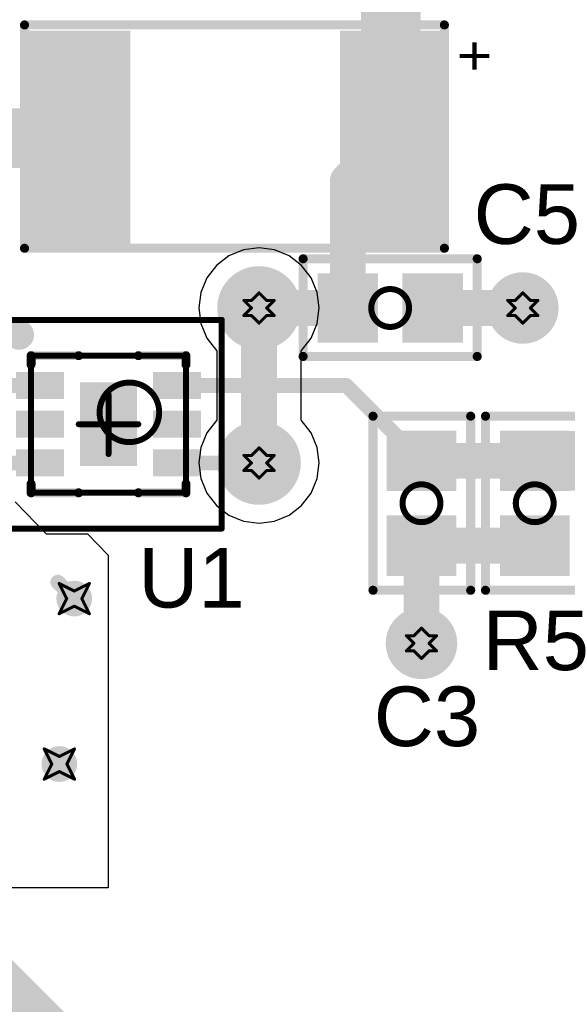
# Model space of a CAD drawing. Header units: millimetres. Extents: x 3.32 to 8.49, y 3.09 to 5.98.
# Tile 19 of 22: x 5.12 to 5.48, y 4.39 to 5.04. Entities that reach past the tile are written whole.
import ezdxf

# ---------------------------------------------------------------- set-up
doc = ezdxf.new("R2010")
doc.units = ezdxf.units.MM
doc.header["$MEASUREMENT"] = 0
for name, color, linetype in [('BottomLayer', 5, 'Continuous'), ('BottomSolder', 6, 'Continuous'), ('DrillDrawing', 1, 'Continuous'), ('Mechanical13', 56, 'Continuous'), ('Mechanical15', 56, 'Continuous'), ('Mechanical3', 76, 'Continuous'), ('TopLayer', 1, 'Continuous'), ('TopOverlay', 2, 'Continuous'), ('TopPaste', 8, 'Continuous'), ('TopSolder', 216, 'Continuous'), ('ViaHoleLayer', 16, 'Continuous')]:
    doc.layers.add(name, color=color, linetype=linetype)
doc.styles.add('Arial', font='arial.ttf', dxfattribs={"height": 0.2})

# ---------------------------------------------------------------- blocks, each defined once
blk = doc.blocks.new('SDB06A_1')
at = {"layer": 'TopLayer'}
for points in [[(-0.03051185, 0.0570866), (-0.02066935, 0.0570866), (-0.02066935, 0.0334646), (-0.03051185, 0.0334646)], [(-0.00492125, 0.0570866), (0.00492125, 0.0570866), (0.00492125, 0.0334646), (-0.00492125, 0.0334646)], [(0.02066935, 0.0570866), (0.03051185, 0.0570866), (0.03051185, 0.0334646), (0.02066935, 0.0334646)], [(-0.02362205, 0.0147638), (0.02362205, 0.0147638), (0.02362205, -0.0147638), (-0.02362205, -0.0147638)], [(-0.03051185, -0.0334646), (-0.02066935, -0.0334646), (-0.02066935, -0.0570866), (-0.03051185, -0.0570866)], [(-0.00492125, -0.0334646), (0.00492125, -0.0334646), (0.00492125, -0.0570866), (-0.00492125, -0.0570866)], [(0.02066935, -0.0334646), (0.03051185, -0.0334646), (0.03051185, -0.0570866), (0.02066935, -0.0570866)]]:
    blk.add_hatch(color=1, dxfattribs=at).paths.add_polyline_path(points)
at = {"layer": 'TopPaste'}
for points in [[(-0.03051185, 0.0570866), (-0.02066935, 0.0570866), (-0.02066935, 0.0334646), (-0.03051185, 0.0334646)], [(-0.00492125, 0.0570866), (0.00492125, 0.0570866), (0.00492125, 0.0334646), (-0.00492125, 0.0334646)], [(0.02066935, 0.0570866), (0.03051185, 0.0570866), (0.03051185, 0.0334646), (0.02066935, 0.0334646)], [(-0.02362205, 0.0147638), (0.02362205, 0.0147638), (0.02362205, -0.0147638), (-0.02362205, -0.0147638)], [(-0.03051185, -0.0334646), (-0.02066935, -0.0334646), (-0.02066935, -0.0570866), (-0.03051185, -0.0570866)], [(-0.00492125, -0.0334646), (0.00492125, -0.0334646), (0.00492125, -0.0570866), (-0.00492125, -0.0570866)], [(0.02066935, -0.0334646), (0.03051185, -0.0334646), (0.03051185, -0.0570866), (0.02066935, -0.0570866)]]:
    blk.add_hatch(color=8, dxfattribs=at).paths.add_polyline_path(points)
at = {"layer": 'TopSolder'}
for points in [[(-0.03451185, 0.0610866), (-0.01666935, 0.0610866), (-0.01666935, 0.0294646), (-0.03451185, 0.0294646)], [(-0.00892125, 0.0610866), (0.00892125, 0.0610866), (0.00892125, 0.0294646), (-0.00892125, 0.0294646)], [(0.01666935, 0.0610866), (0.03451185, 0.0610866), (0.03451185, 0.0294646), (0.01666935, 0.0294646)], [(-0.02762205, 0.0187638), (0.02762205, 0.0187638), (0.02762205, -0.0187638), (-0.02762205, -0.0187638)], [(-0.03451185, -0.0294646), (-0.01666935, -0.0294646), (-0.01666935, -0.0610866), (-0.03451185, -0.0610866)], [(-0.00892125, -0.0294646), (0.00892125, -0.0294646), (0.00892125, -0.0610866), (-0.00892125, -0.0610866)], [(0.01666935, -0.0294646), (0.03451185, -0.0294646), (0.03451185, -0.0610866), (0.01666935, -0.0610866)]]:
    blk.add_hatch(color=216, dxfattribs=at).paths.add_polyline_path(points)
at = {"layer": 'Mechanical13', "const_width": 0.003937}
for points in [[(-0.0452756, -0.0511811), (-0.0452756, 0.0511811)], [(0.0452756, 0.0511811), (-0.0452756, 0.0511811)], [(0.0452756, -0.0511811), (0.0452756, 0.0511811)], [(0.0452756, -0.0511811), (-0.0452756, -0.0511811)]]:
    blk.add_lwpolyline(points, dxfattribs=at)
at = {"layer": 'Mechanical13'}
for points, const_width in [([(-0.0462598, 0.0511811, 1), (-0.0442914, 0.0511811, 1)], 0.0019685), ([(-0.0462598, 0.0511811, 1), (-0.0442914, 0.0511811, 1)], 0.0019685), ([(0.0442914, 0.0511811, 1), (0.0462598, 0.0511811, 1)], 0.0019685), ([(0.0442914, 0.0511811, 1), (0.0462598, 0.0511811, 1)], 0.0019685), ([(0.011811, 0.0137795, 1), (-0.027559, 0.0137795, 1)], 0.003937), ([(-0.0285432, 0.0137795, 1), (-0.0265748, 0.0137795, 1)], 0.0019685), ([(0.0108268, 0.0137795, 1), (0.0127952, 0.0137795, 1)], 0.0019685), ([(-0.0462598, -0.0511811, 1), (-0.0442914, -0.0511811, 1)], 0.0019685), ([(-0.0462598, -0.0511811, 1), (-0.0442914, -0.0511811, 1)], 0.0019685), ([(0.0442914, -0.0511811, 1), (0.0462598, -0.0511811, 1)], 0.0019685), ([(0.0442914, -0.0511811, 1), (0.0462598, -0.0511811, 1)], 0.0019685)]:
    blk.add_lwpolyline(points, format="xyb", close=True, dxfattribs=dict(at, const_width=const_width))
at = {"layer": 'Mechanical15', "const_width": 0.003937}
for points in [[(-0.0688976, -0.0748031), (-0.0688976, 0.0748032)], [(0.0688976, 0.0748032), (-0.0688976, 0.0748032)], [(0.0688976, -0.0748031), (0.0688976, 0.0748032)], [(0, -0.019685), (0, 0.019685)], [(0.019685, 0), (-0.019685, 0)], [(0.0688976, -0.0748031), (-0.0688976, -0.0748031)]]:
    blk.add_lwpolyline(points, dxfattribs=at)
at = {"layer": 'Mechanical15', "const_width": 0.0019685}
for points in [[(-0.0698818, 0.0748032, 1), (-0.0679134, 0.0748032, 1)], [(-0.0698818, 0.0748032, 1), (-0.0679134, 0.0748032, 1)], [(0.0679134, 0.0748032, 1), (0.0698818, 0.0748032, 1)], [(0.0679134, 0.0748032, 1), (0.0698818, 0.0748032, 1)], [(-0.0009842, 0.019685, 1), (0.0009842, 0.019685, 1)], [(-0.0206692, 0, 1), (-0.0187008, 0, 1)], [(0.0187008, 0, 1), (0.0206692, 0, 1)], [(-0.0009842, -0.019685, 1), (0.0009842, -0.019685, 1)], [(-0.0698818, -0.0748031, 1), (-0.0679134, -0.0748031, 1)], [(-0.0698818, -0.0748031, 1), (-0.0679134, -0.0748031, 1)], [(0.0679134, -0.0748031, 1), (0.0698818, -0.0748031, 1)], [(0.0679134, -0.0748031, 1), (0.0698818, -0.0748031, 1)]]:
    blk.add_lwpolyline(points, format="xyb", close=True, dxfattribs=at)
at = {"layer": 'TopOverlay', "const_width": 0.0059055}
for points in [[(-0.0452756, 0.019685), (-0.0452756, 0.0511811)], [(-0.0393701, 0.0511811), (-0.0452756, 0.0511811)], [(0.0452756, 0.0511811), (0.0393701, 0.0511811)], [(0.0452756, 0.019685), (0.0452756, 0.0511811)], [(-0.0452756, -0.0511811), (-0.0452756, -0.019685)], [(0.0452756, -0.0511811), (0.0452756, -0.019685)], [(-0.0393701, -0.0511811), (-0.0452756, -0.0511811)], [(0.0452756, -0.0511811), (0.0393701, -0.0511811)]]:
    blk.add_lwpolyline(points, dxfattribs=at)
at = {"layer": 'TopOverlay'}
for points, const_width in [([(-0.046752, 0.0511811, 1), (-0.0437992, 0.0511811, 1)], 0.0029527), ([(-0.046752, 0.0511811, 1), (-0.0437992, 0.0511811, 1)], 0.0029527), ([(-0.0408465, 0.0511811, 1), (-0.0378937, 0.0511811, 1)], 0.0029527), ([(0.0378937, 0.0511811, 1), (0.0408465, 0.0511811, 1)], 0.0029527), ([(0.0437992, 0.0511811, 1), (0.046752, 0.0511811, 1)], 0.0029527), ([(0.0437992, 0.0511811, 1), (0.046752, 0.0511811, 1)], 0.0029527), ([(-0.046752, 0.019685, 1), (-0.0437992, 0.019685, 1)], 0.0029527), ([(0.0437992, 0.019685, 1), (0.046752, 0.019685, 1)], 0.0029527), ([(-0.046752, -0.019685, 1), (-0.0437992, -0.019685, 1)], 0.0029527), ([(0.0437992, -0.019685, 1), (0.046752, -0.019685, 1)], 0.0029527), ([(-0.0541339, -0.0590551, 1), (-0.0639765, -0.0590551, 1)], 0.0098425), ([(-0.046752, -0.0511811, 1), (-0.0437992, -0.0511811, 1)], 0.0029527), ([(-0.046752, -0.0511811, 1), (-0.0437992, -0.0511811, 1)], 0.0029527), ([(-0.0408465, -0.0511811, 1), (-0.0378937, -0.0511811, 1)], 0.0029527), ([(0.0378937, -0.0511811, 1), (0.0408465, -0.0511811, 1)], 0.0029527), ([(0.0437992, -0.0511811, 1), (0.046752, -0.0511811, 1)], 0.0029527), ([(0.0437992, -0.0511811, 1), (0.046752, -0.0511811, 1)], 0.0029527), ([(-0.0664371, -0.0590551, 1), (-0.0615159, -0.0590551, 1)], 0.0049212), ([(-0.0565945, -0.0590551, 1), (-0.0516733, -0.0590551, 1)], 0.0049212)]:
    blk.add_lwpolyline(points, format="xyb", close=True, dxfattribs=dict(at, const_width=const_width))
blk = doc.blocks.new('SM_RC_0603_3')
at = {"layer": 'TopLayer'}
for points in [[(-0.044, -0.019), (-0.044, 0.019), (-0.012, 0.019), (-0.012, -0.019)], [(0.012, -0.019), (0.012, 0.019), (0.044, 0.019), (0.044, -0.019)]]:
    blk.add_hatch(color=1, dxfattribs=at).paths.add_polyline_path(points)
at = {"layer": 'TopPaste'}
for points in [[(-0.044, -0.019), (-0.044, 0.019), (-0.012, 0.019), (-0.012, -0.019)], [(0.012, -0.019), (0.012, 0.019), (0.044, 0.019), (0.044, -0.019)]]:
    blk.add_hatch(color=8, dxfattribs=at).paths.add_polyline_path(points)
at = {"layer": 'TopSolder'}
for points in [[(-0.048, -0.023), (-0.048, 0.023), (-0.008, 0.023), (-0.008, -0.023)], [(0.008, -0.023), (0.008, 0.023), (0.048, 0.023), (0.048, -0.023)]]:
    blk.add_hatch(color=216, dxfattribs=at).paths.add_polyline_path(points)
at = {"layer": 'Mechanical3', "const_width": 0.004}
for points in [[(-0.0125, 0, -0.4142135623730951), (0, 0.0125)], [(0, 0.0125, -0.4142135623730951), (0.0125, 0)], [(0, -0.0125, -0.4142135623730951), (-0.0125, 0)], [(0.0125, 0, -0.4142135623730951), (0, -0.0125)]]:
    blk.add_lwpolyline(points, format="xyb", dxfattribs=at)
at = {"layer": 'Mechanical3', "const_width": 0.002}
for points in [[(-0.001, 0.0125, 1), (0.001, 0.0125, 1)], [(-0.001, 0.0125, 1), (0.001, 0.0125, 1)], [(-0.0135, 0, 1), (-0.0115, 0, 1)], [(-0.0135, 0, 1), (-0.0115, 0, 1)], [(0.0115, 0, 1), (0.0135, 0, 1)], [(0.0115, 0, 1), (0.0135, 0, 1)], [(-0.001, -0.0125, 1), (0.001, -0.0125, 1)], [(-0.001, -0.0125, 1), (0.001, -0.0125, 1)]]:
    blk.add_lwpolyline(points, format="xyb", close=True, dxfattribs=at)
at = {"layer": 'TopOverlay', "const_width": 0.006}
for points in [[(-0.0575, -0.0325), (-0.0575, 0.032)], [(0.0575, 0.032), (-0.0575, 0.032)], [(0.0575, -0.0325), (0.0575, 0.032)], [(0.0575, -0.0325), (-0.0575, -0.0325)]]:
    blk.add_lwpolyline(points, dxfattribs=at)
at = {"layer": 'TopOverlay', "const_width": 0.003}
for points in [[(-0.059, 0.032, 1), (-0.056, 0.032, 1)], [(-0.059, 0.032, 1), (-0.056, 0.032, 1)], [(0.056, 0.032, 1), (0.059, 0.032, 1)], [(0.056, 0.032, 1), (0.059, 0.032, 1)], [(-0.059, -0.0325, 1), (-0.056, -0.0325, 1)], [(-0.059, -0.0325, 1), (-0.056, -0.0325, 1)], [(0.056, -0.0325, 1), (0.059, -0.0325, 1)], [(0.056, -0.0325, 1), (0.059, -0.0325, 1)]]:
    blk.add_lwpolyline(points, format="xyb", close=True, dxfattribs=at)
blk = doc.blocks.new('SM_RC_0603_13')
at = {"layer": 'TopLayer'}
for points in [[(-0.044, -0.019), (-0.044, 0.019), (-0.012, 0.019), (-0.012, -0.019)], [(0.012, -0.019), (0.012, 0.019), (0.044, 0.019), (0.044, -0.019)]]:
    blk.add_hatch(color=1, dxfattribs=at).paths.add_polyline_path(points)
at = {"layer": 'TopPaste'}
for points in [[(-0.044, -0.019), (-0.044, 0.019), (-0.012, 0.019), (-0.012, -0.019)], [(0.012, -0.019), (0.012, 0.019), (0.044, 0.019), (0.044, -0.019)]]:
    blk.add_hatch(color=8, dxfattribs=at).paths.add_polyline_path(points)
at = {"layer": 'TopSolder'}
for points in [[(-0.048, -0.023), (-0.048, 0.023), (-0.008, 0.023), (-0.008, -0.023)], [(0.008, -0.023), (0.008, 0.023), (0.048, 0.023), (0.048, -0.023)]]:
    blk.add_hatch(color=216, dxfattribs=at).paths.add_polyline_path(points)
at = {"layer": 'Mechanical3', "const_width": 0.004}
for points in [[(-0.0125, 0, -0.4142135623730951), (0, 0.0125)], [(0, 0.0125, -0.4142135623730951), (0.0125, 0)], [(0, -0.0125, -0.4142135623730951), (-0.0125, 0)], [(0.0125, 0, -0.4142135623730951), (0, -0.0125)]]:
    blk.add_lwpolyline(points, format="xyb", dxfattribs=at)
at = {"layer": 'Mechanical3', "const_width": 0.002}
for points in [[(-0.001, 0.0125, 1), (0.001, 0.0125, 1)], [(-0.001, 0.0125, 1), (0.001, 0.0125, 1)], [(-0.0135, 0, 1), (-0.0115, 0, 1)], [(-0.0135, 0, 1), (-0.0115, 0, 1)], [(0.0115, 0, 1), (0.0135, 0, 1)], [(0.0115, 0, 1), (0.0135, 0, 1)], [(-0.001, -0.0125, 1), (0.001, -0.0125, 1)], [(-0.001, -0.0125, 1), (0.001, -0.0125, 1)]]:
    blk.add_lwpolyline(points, format="xyb", close=True, dxfattribs=at)
at = {"layer": 'TopOverlay', "const_width": 0.006}
for points in [[(0.0574999, 0.0319998), (-0.0575, 0.0319999)], [(-0.0574999, -0.0324999), (-0.0575, 0.0319999)], [(0.0574999, 0.0319998), (0.0574999, -0.0324999)], [(0.0574999, -0.0324999), (-0.0574999, -0.0324999)]]:
    blk.add_lwpolyline(points, dxfattribs=at)
at = {"layer": 'TopOverlay', "const_width": 0.003}
for points in [[(-0.059, 0.0319999, 1), (-0.056, 0.0319999, 1)], [(-0.059, 0.0319999, 1), (-0.056, 0.0319999, 1)], [(0.0559999, 0.0319998, 1), (0.0589999, 0.0319998, 1)], [(0.0559999, 0.0319998, 1), (0.0589999, 0.0319998, 1)], [(-0.0589999, -0.0324999, 1), (-0.0559999, -0.0324999, 1)], [(-0.0589999, -0.0324999, 1), (-0.0559999, -0.0324999, 1)], [(0.0559999, -0.0324999, 1), (0.0589999, -0.0324999, 1)], [(0.0559999, -0.0324999, 1), (0.0589999, -0.0324999, 1)]]:
    blk.add_lwpolyline(points, format="xyb", close=True, dxfattribs=at)
blk = doc.blocks.new('CASE_C_14')
at = {"layer": 'TopLayer'}
for points in [[(-0.13227495, -0.06691665), (-0.13227495, 0.06691665), (-0.07324165, 0.06691665), (-0.07324165, -0.06691665)], [(0.07324185, -0.06691665), (0.07324185, 0.06691665), (0.13227515, 0.06691665), (0.13227515, -0.06691665)]]:
    blk.add_hatch(color=1, dxfattribs=at).paths.add_polyline_path(points)
at = {"layer": 'TopPaste'}
for points in [[(-0.13227495, -0.06691665), (-0.13227495, 0.06691665), (-0.07324165, 0.06691665), (-0.07324165, -0.06691665)], [(0.07324185, -0.06691665), (0.07324185, 0.06691665), (0.13227515, 0.06691665), (0.13227515, -0.06691665)]]:
    blk.add_hatch(color=8, dxfattribs=at).paths.add_polyline_path(points)
at = {"layer": 'TopSolder'}
for points in [[(-0.13627495, -0.07091665), (-0.13627495, 0.07091665), (-0.06924165, 0.07091665), (-0.06924165, -0.07091665)], [(0.06924185, -0.07091665), (0.06924185, 0.07091665), (0.13627515, 0.07091665), (0.13627515, -0.07091665)]]:
    blk.add_hatch(color=216, dxfattribs=at).paths.add_polyline_path(points)
at = {"layer": 'TopOverlay', "const_width": 0.006}
for points in [[(-0.1381583, 0.0727667), (-0.1381583, -0.0747333)], [(0.1391417, 0.0727667), (-0.1381583, 0.0727667)], [(0.1391417, 0.0727667), (0.1391417, -0.0747333)], [(0.1391417, -0.0747333), (-0.1381583, -0.0747333)]]:
    blk.add_lwpolyline(points, dxfattribs=at)
at = {"layer": 'TopOverlay', "const_width": 0.003}
for points in [[(-0.1396583, 0.0727667, 1), (-0.1366583, 0.0727667, 1)], [(-0.1396583, 0.0727667, 1), (-0.1366583, 0.0727667, 1)], [(0.1376417, 0.0727667, 1), (0.1406417, 0.0727667, 1)], [(0.1376417, 0.0727667, 1), (0.1406417, 0.0727667, 1)], [(-0.1396583, -0.0747333, 1), (-0.1366583, -0.0747333, 1)], [(-0.1396583, -0.0747333, 1), (-0.1366583, -0.0747333, 1)], [(0.1376417, -0.0747333, 1), (0.1406417, -0.0747333, 1)], [(0.1376417, -0.0747333, 1), (0.1406417, -0.0747333, 1)]]:
    blk.add_lwpolyline(points, format="xyb", close=True, dxfattribs=at)
at = {"layer": 'TopOverlay'}
blk.add_text('+', height=0.0275591, rotation=90, dxfattribs=at).set_placement((-0.144685, -0.0649607))
blk = doc.blocks.new('SM_RC_0603_15')
at = {"layer": 'TopLayer'}
for points in [[(-0.044, -0.019), (-0.044, 0.019), (-0.012, 0.019), (-0.012, -0.019)], [(0.012, -0.019), (0.012, 0.019), (0.044, 0.019), (0.044, -0.019)]]:
    blk.add_hatch(color=1, dxfattribs=at).paths.add_polyline_path(points)
at = {"layer": 'TopPaste'}
for points in [[(-0.044, -0.019), (-0.044, 0.019), (-0.012, 0.019), (-0.012, -0.019)], [(0.012, -0.019), (0.012, 0.019), (0.044, 0.019), (0.044, -0.019)]]:
    blk.add_hatch(color=8, dxfattribs=at).paths.add_polyline_path(points)
at = {"layer": 'TopSolder'}
for points in [[(-0.048, -0.023), (-0.048, 0.023), (-0.008, 0.023), (-0.008, -0.023)], [(0.008, -0.023), (0.008, 0.023), (0.048, 0.023), (0.048, -0.023)]]:
    blk.add_hatch(color=216, dxfattribs=at).paths.add_polyline_path(points)
at = {"layer": 'Mechanical3', "const_width": 0.004}
for points in [[(-0.0125, 0, -0.4142135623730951), (0, 0.0125)], [(0, 0.0125, -0.4142135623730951), (0.0125, 0)], [(0, -0.0125, -0.4142135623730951), (-0.0125, 0)], [(0.0125, 0, -0.4142135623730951), (0, -0.0125)]]:
    blk.add_lwpolyline(points, format="xyb", dxfattribs=at)
at = {"layer": 'Mechanical3', "const_width": 0.002}
for points in [[(-0.001, 0.0125, 1), (0.001, 0.0125, 1)], [(-0.001, 0.0125, 1), (0.001, 0.0125, 1)], [(-0.0135, 0, 1), (-0.0115, 0, 1)], [(-0.0135, 0, 1), (-0.0115, 0, 1)], [(0.0115, 0, 1), (0.0135, 0, 1)], [(0.0115, 0, 1), (0.0135, 0, 1)], [(-0.001, -0.0125, 1), (0.001, -0.0125, 1)], [(-0.001, -0.0125, 1), (0.001, -0.0125, 1)]]:
    blk.add_lwpolyline(points, format="xyb", close=True, dxfattribs=at)
at = {"layer": 'TopOverlay', "const_width": 0.006}
for points in [[(-0.0575, 0.032), (0.0575, 0.032)], [(-0.0575, 0.032), (-0.0575, -0.0325)], [(0.0575, 0.032), (0.0575, -0.0325)], [(-0.0575, -0.0325), (0.0575, -0.0325)]]:
    blk.add_lwpolyline(points, dxfattribs=at)
at = {"layer": 'TopOverlay', "const_width": 0.003}
for points in [[(-0.059, 0.032, 1), (-0.056, 0.032, 1)], [(-0.059, 0.032, 1), (-0.056, 0.032, 1)], [(0.056, 0.032, 1), (0.059, 0.032, 1)], [(0.056, 0.032, 1), (0.059, 0.032, 1)], [(-0.059, -0.0325, 1), (-0.056, -0.0325, 1)], [(-0.059, -0.0325, 1), (-0.056, -0.0325, 1)], [(0.056, -0.0325, 1), (0.059, -0.0325, 1)], [(0.056, -0.0325, 1), (0.059, -0.0325, 1)]]:
    blk.add_lwpolyline(points, format="xyb", close=True, dxfattribs=at)

msp = doc.modelspace()

# ---------------------------------------------------------------- hatches: boundary and pattern name
at = {"layer": 'BottomLayer'}
h = msp.add_hatch(color=5, dxfattribs=at)
edge = h.paths.add_edge_path()
edge.add_arc((5.2746063, 4.8543307), 0.023622, 0, 360)
h = msp.add_hatch(color=5, dxfattribs=at)
edge = h.paths.add_edge_path()
edge.add_arc((5.4488189, 4.8543307), 0.023622, 0, 360)
h = msp.add_hatch(color=5, dxfattribs=at)
edge = h.paths.add_edge_path()
edge.add_arc((5.2746063, 4.7519685), 0.023622, 0, 360)
h = msp.add_hatch(color=5, dxfattribs=at)
edge = h.paths.add_edge_path()
edge.add_arc((5.1525591, 4.6624016), 0.011811, 0, 360)
h = msp.add_hatch(color=5, dxfattribs=at)
edge = h.paths.add_edge_path()
edge.add_arc((5.3818898, 4.632874), 0.023622, 0, 360)
h = msp.add_hatch(color=5, dxfattribs=at)
edge = h.paths.add_edge_path()
edge.add_arc((5.1427165, 4.5531496), 0.011811, 0, 360)
at = {"layer": 'BottomSolder'}
h = msp.add_hatch(color=6, dxfattribs=at)
edge = h.paths.add_edge_path()
edge.add_arc((5.2746063, 4.8543307), 0.027622, 0, 360)
h = msp.add_hatch(color=6, dxfattribs=at)
edge = h.paths.add_edge_path()
edge.add_arc((5.2746063, 4.7519685), 0.027622, 0, 360)
at = {"layer": 'TopLayer'}
h = msp.add_hatch(color=1, dxfattribs=at)
edge = h.paths.add_edge_path()
edge.add_arc((5.2746063, 4.8543307), 0.023622, 0, 360)
h = msp.add_hatch(color=1, dxfattribs=at)
edge = h.paths.add_edge_path()
edge.add_arc((5.4488189, 4.8543307), 0.023622, 0, 360)
h = msp.add_hatch(color=1, dxfattribs=at)
edge = h.paths.add_edge_path()
edge.add_arc((5.2746063, 4.7519685), 0.023622, 0, 360)
h = msp.add_hatch(color=1, dxfattribs=at)
edge = h.paths.add_edge_path()
edge.add_arc((5.1525591, 4.6624016), 0.011811, 0, 360)
h = msp.add_hatch(color=1, dxfattribs=at)
edge = h.paths.add_edge_path()
edge.add_arc((5.3818898, 4.632874), 0.023622, 0, 360)
h = msp.add_hatch(color=1, dxfattribs=at)
edge = h.paths.add_edge_path()
edge.add_arc((5.1427165, 4.5531496), 0.011811, 0, 360)
at = {"layer": 'TopSolder'}
h = msp.add_hatch(color=216, dxfattribs=at)
edge = h.paths.add_edge_path()
edge.add_arc((5.2746063, 4.8543307), 0.027622, 0, 360)
h = msp.add_hatch(color=216, dxfattribs=at)
edge = h.paths.add_edge_path()
edge.add_arc((5.2746063, 4.7519685), 0.027622, 0, 360)
at = {"layer": 'ViaHoleLayer'}
h = msp.add_hatch(color=16, dxfattribs=at)
edge = h.paths.add_edge_path()
edge.add_arc((5.2746063, 4.8543307), 0.0120078, 0, 360)
h = msp.add_hatch(color=16, dxfattribs=at)
edge = h.paths.add_edge_path()
edge.add_arc((5.4488189, 4.8543307), 0.0120078, 0, 360)
h = msp.add_hatch(color=16, dxfattribs=at)
edge = h.paths.add_edge_path()
edge.add_arc((5.2746063, 4.7519685), 0.0120078, 0, 360)
h = msp.add_hatch(color=16, dxfattribs=at)
edge = h.paths.add_edge_path()
edge.add_arc((5.1525591, 4.6624016), 0.0059055, 0, 360)
h = msp.add_hatch(color=16, dxfattribs=at)
edge = h.paths.add_edge_path()
edge.add_arc((5.3818898, 4.632874), 0.0120078, 0, 360)
h = msp.add_hatch(color=16, dxfattribs=at)
edge = h.paths.add_edge_path()
edge.add_arc((5.1427165, 4.5531496), 0.0059055, 0, 360)

# ---------------------------------------------------------------- linework, layer by layer
at = {"layer": 'BottomLayer'}
for p, q in [((5.2643287, 4.8926873), (5.2547514, 4.8887203)), ((5.2746063, 4.8940404), (5.2643287, 4.8926873)), ((5.2848839, 4.8926873), (5.2746063, 4.8940404)), ((5.2944612, 4.8887203), (5.2848839, 4.8926873)), ((5.2547514, 4.8887203), (5.2465273, 4.8824097)), ((5.3026853, 4.8824097), (5.2944612, 4.8887203)), ((5.2465273, 4.8824097), (5.2402167, 4.8741856)), ((5.3089959, 4.8741856), (5.3026853, 4.8824097)), ((5.2402167, 4.8741856), (5.2362497, 4.8646083)), ((5.3129629, 4.8646083), (5.3089959, 4.8741856)), ((5.2362497, 4.8646083), (5.2348966, 4.8543307)), ((5.314316, 4.8543307), (5.3129629, 4.8646083)), ((5.2348966, 4.8543307), (5.2362497, 4.8440531)), ((5.3129629, 4.8440531), (5.314316, 4.8543307)), ((5.2362497, 4.8440531), (5.2402167, 4.8344758)), ((5.3089959, 4.8344758), (5.3129629, 4.8440531)), ((5.2402167, 4.8344758), (5.2465273, 4.8262517)), ((5.3026853, 4.8262517), (5.3089959, 4.8344758)), ((5.2465273, 4.8262517), (5.2468095, 4.8260352)), ((5.2468095, 4.8260352), (5.2468095, 4.780264)), ((5.3024031, 4.8260352), (5.3026853, 4.8262517)), ((5.3024031, 4.780264), (5.3024031, 4.8260352)), ((5.2465273, 4.7800475), (5.2402167, 4.7718234)), ((5.2468095, 4.780264), (5.2465273, 4.7800475)), ((5.3026853, 4.7800475), (5.3024031, 4.780264)), ((5.3089959, 4.7718234), (5.3026853, 4.7800475)), ((5.2402167, 4.7718234), (5.2362497, 4.7622461)), ((5.3129629, 4.7622461), (5.3089959, 4.7718234)), ((5.2362497, 4.7622461), (5.2348966, 4.7519685)), ((5.314316, 4.7519685), (5.3129629, 4.7622461)), ((5.2348966, 4.7519685), (5.2362497, 4.7416909)), ((5.3129629, 4.7416909), (5.314316, 4.7519685)), ((5.2362497, 4.7416909), (5.2402167, 4.7321136)), ((5.3089959, 4.7321136), (5.3129629, 4.7416909)), ((5.2402167, 4.7321136), (5.2465273, 4.7238895)), ((5.3026853, 4.7238895), (5.3089959, 4.7321136)), ((5.2465273, 4.7238895), (5.2547514, 4.7175789)), ((5.2944612, 4.7175789), (5.3026853, 4.7238895)), ((5.2547514, 4.7175789), (5.2643287, 4.7136119)), ((5.2848839, 4.7136119), (5.2944612, 4.7175789)), ((5.2643287, 4.7136119), (5.2746063, 4.7122588)), ((5.2746063, 4.7122588), (5.2848839, 4.7136119))]:
    msp.add_line(p, q, dxfattribs=at)
at = {"layer": 'BottomLayer', "const_width": 0.023622}
msp.add_lwpolyline([(5.2746063, 4.7519685), (5.2746063, 4.8543307)], dxfattribs=at)
at = {"layer": 'BottomLayer', "const_width": 0.011811}
for points in [[(5.2687008, 4.8543307, 1), (5.2805118, 4.8543307, 1)], [(5.2687008, 4.7519685, 1), (5.2805118, 4.7519685, 1)]]:
    msp.add_lwpolyline(points, format="xyb", close=True, dxfattribs=at)
at = {"layer": 'DrillDrawing', "const_width": 0.002}
for points in [[(5.2696063, 4.8593307), (5.2746063, 4.8643307)], [(5.2746063, 4.8643307), (5.2796063, 4.8593307)], [(5.4438189, 4.8593307), (5.4488189, 4.8643307)], [(5.4488189, 4.8643307), (5.4538189, 4.8593307)], [(5.2646063, 4.8593307), (5.2696063, 4.8543307)], [(5.2646063, 4.8593307), (5.2696063, 4.8593307)], [(5.2796063, 4.8593307), (5.2846063, 4.8593307)], [(5.2796063, 4.8543307), (5.2846063, 4.8593307)], [(5.4388189, 4.8593307), (5.4438189, 4.8543307)], [(5.4388189, 4.8593307), (5.4438189, 4.8593307)], [(5.4538189, 4.8593307), (5.4588189, 4.8593307)], [(5.4538189, 4.8543307), (5.4588189, 4.8593307)], [(5.2646063, 4.8493307), (5.2696063, 4.8543307)], [(5.2796063, 4.8543307), (5.2846063, 4.8493307)], [(5.4388189, 4.8493307), (5.4438189, 4.8543307)], [(5.4538189, 4.8543307), (5.4588189, 4.8493307)], [(5.2646063, 4.8493307), (5.2696063, 4.8493307)], [(5.2696063, 4.8493307), (5.2746063, 4.8443307)], [(5.2746063, 4.8443307), (5.2796063, 4.8493307)], [(5.2796063, 4.8493307), (5.2846063, 4.8493307)], [(5.4388189, 4.8493307), (5.4438189, 4.8493307)], [(5.4438189, 4.8493307), (5.4488189, 4.8443307)], [(5.4488189, 4.8443307), (5.4538189, 4.8493307)], [(5.4538189, 4.8493307), (5.4588189, 4.8493307)], [(5.2696063, 4.7569685), (5.2746063, 4.7619685)], [(5.2746063, 4.7619685), (5.2796063, 4.7569685)], [(5.2646063, 4.7569685), (5.2696063, 4.7519685)], [(5.2646063, 4.7569685), (5.2696063, 4.7569685)], [(5.2796063, 4.7569685), (5.2846063, 4.7569685)], [(5.2796063, 4.7519685), (5.2846063, 4.7569685)], [(5.2646063, 4.7469685), (5.2696063, 4.7519685)], [(5.2646063, 4.7469685), (5.2696063, 4.7469685)], [(5.2696063, 4.7469685), (5.2746063, 4.7419685)], [(5.2746063, 4.7419685), (5.2796063, 4.7469685)], [(5.2796063, 4.7519685), (5.2846063, 4.7469685)], [(5.2796063, 4.7469685), (5.2846063, 4.7469685)], [(5.1425591, 4.6724016), (5.1525591, 4.6674016)], [(5.1425591, 4.6724016), (5.1475591, 4.6624016)], [(5.1525591, 4.6674016), (5.1625591, 4.6724016)], [(5.1575591, 4.6624016), (5.1625591, 4.6724016)], [(5.1425591, 4.6524016), (5.1475591, 4.6624016)], [(5.1575591, 4.6624016), (5.1625591, 4.6524016)], [(5.1425591, 4.6524016), (5.1525591, 4.6574016)], [(5.1525591, 4.6574016), (5.1625591, 4.6524016)], [(5.3768898, 4.637874), (5.3818898, 4.642874)], [(5.3818898, 4.642874), (5.3868898, 4.637874)], [(5.3718898, 4.637874), (5.3768898, 4.632874)], [(5.3718898, 4.637874), (5.3768898, 4.637874)], [(5.3868898, 4.637874), (5.3918898, 4.637874)], [(5.3868898, 4.632874), (5.3918898, 4.637874)], [(5.3718898, 4.627874), (5.3768898, 4.632874)], [(5.3868898, 4.632874), (5.3918898, 4.627874)], [(5.3718898, 4.627874), (5.3768898, 4.627874)], [(5.3768898, 4.627874), (5.3818898, 4.622874)], [(5.3818898, 4.622874), (5.3868898, 4.627874)], [(5.3868898, 4.627874), (5.3918898, 4.627874)], [(5.1327165, 4.5631496), (5.1427165, 4.5581496)], [(5.1327165, 4.5631496), (5.1377165, 4.5531496)], [(5.1427165, 4.5581496), (5.1527165, 4.5631496)], [(5.1477165, 4.5531496), (5.1527165, 4.5631496)], [(5.1327165, 4.5431496), (5.1377165, 4.5531496)], [(5.1477165, 4.5531496), (5.1527165, 4.5431496)], [(5.1327165, 4.5431496), (5.1427165, 4.5481496)], [(5.1427165, 4.5481496), (5.1527165, 4.5431496)]]:
    msp.add_lwpolyline(points, dxfattribs=at)
at = {"layer": 'DrillDrawing', "const_width": 0.001}
for points in [[(5.2741063, 4.8643307, 1), (5.2751063, 4.8643307, 1)], [(5.2741063, 4.8643307, 1), (5.2751063, 4.8643307, 1)], [(5.4483189, 4.8643307, 1), (5.4493189, 4.8643307, 1)], [(5.4483189, 4.8643307, 1), (5.4493189, 4.8643307, 1)], [(5.2641063, 4.8593307, 1), (5.2651063, 4.8593307, 1)], [(5.2641063, 4.8593307, 1), (5.2651063, 4.8593307, 1)], [(5.2691063, 4.8593307, 1), (5.2701063, 4.8593307, 1)], [(5.2691063, 4.8593307, 1), (5.2701063, 4.8593307, 1)], [(5.2791063, 4.8593307, 1), (5.2801063, 4.8593307, 1)], [(5.2791063, 4.8593307, 1), (5.2801063, 4.8593307, 1)], [(5.2841063, 4.8593307, 1), (5.2851063, 4.8593307, 1)], [(5.2841063, 4.8593307, 1), (5.2851063, 4.8593307, 1)], [(5.4383189, 4.8593307, 1), (5.4393189, 4.8593307, 1)], [(5.4383189, 4.8593307, 1), (5.4393189, 4.8593307, 1)], [(5.4433189, 4.8593307, 1), (5.4443189, 4.8593307, 1)], [(5.4433189, 4.8593307, 1), (5.4443189, 4.8593307, 1)], [(5.4533189, 4.8593307, 1), (5.4543189, 4.8593307, 1)], [(5.4533189, 4.8593307, 1), (5.4543189, 4.8593307, 1)], [(5.4583189, 4.8593307, 1), (5.4593189, 4.8593307, 1)], [(5.4583189, 4.8593307, 1), (5.4593189, 4.8593307, 1)], [(5.2691063, 4.8543307, 1), (5.2701063, 4.8543307, 1)], [(5.2691063, 4.8543307, 1), (5.2701063, 4.8543307, 1)], [(5.2791063, 4.8543307, 1), (5.2801063, 4.8543307, 1)], [(5.2791063, 4.8543307, 1), (5.2801063, 4.8543307, 1)], [(5.4433189, 4.8543307, 1), (5.4443189, 4.8543307, 1)], [(5.4433189, 4.8543307, 1), (5.4443189, 4.8543307, 1)], [(5.4533189, 4.8543307, 1), (5.4543189, 4.8543307, 1)], [(5.4533189, 4.8543307, 1), (5.4543189, 4.8543307, 1)], [(5.2641063, 4.8493307, 1), (5.2651063, 4.8493307, 1)], [(5.2641063, 4.8493307, 1), (5.2651063, 4.8493307, 1)], [(5.2691063, 4.8493307, 1), (5.2701063, 4.8493307, 1)], [(5.2691063, 4.8493307, 1), (5.2701063, 4.8493307, 1)], [(5.2741063, 4.8443307, 1), (5.2751063, 4.8443307, 1)], [(5.2741063, 4.8443307, 1), (5.2751063, 4.8443307, 1)], [(5.2791063, 4.8493307, 1), (5.2801063, 4.8493307, 1)], [(5.2791063, 4.8493307, 1), (5.2801063, 4.8493307, 1)], [(5.2841063, 4.8493307, 1), (5.2851063, 4.8493307, 1)], [(5.2841063, 4.8493307, 1), (5.2851063, 4.8493307, 1)], [(5.4383189, 4.8493307, 1), (5.4393189, 4.8493307, 1)], [(5.4383189, 4.8493307, 1), (5.4393189, 4.8493307, 1)], [(5.4433189, 4.8493307, 1), (5.4443189, 4.8493307, 1)], [(5.4433189, 4.8493307, 1), (5.4443189, 4.8493307, 1)], [(5.4483189, 4.8443307, 1), (5.4493189, 4.8443307, 1)], [(5.4483189, 4.8443307, 1), (5.4493189, 4.8443307, 1)], [(5.4533189, 4.8493307, 1), (5.4543189, 4.8493307, 1)], [(5.4533189, 4.8493307, 1), (5.4543189, 4.8493307, 1)], [(5.4583189, 4.8493307, 1), (5.4593189, 4.8493307, 1)], [(5.4583189, 4.8493307, 1), (5.4593189, 4.8493307, 1)], [(5.2741063, 4.7619685, 1), (5.2751063, 4.7619685, 1)], [(5.2741063, 4.7619685, 1), (5.2751063, 4.7619685, 1)], [(5.2641063, 4.7569685, 1), (5.2651063, 4.7569685, 1)], [(5.2641063, 4.7569685, 1), (5.2651063, 4.7569685, 1)], [(5.2691063, 4.7569685, 1), (5.2701063, 4.7569685, 1)], [(5.2691063, 4.7569685, 1), (5.2701063, 4.7569685, 1)], [(5.2791063, 4.7569685, 1), (5.2801063, 4.7569685, 1)], [(5.2791063, 4.7569685, 1), (5.2801063, 4.7569685, 1)], [(5.2841063, 4.7569685, 1), (5.2851063, 4.7569685, 1)], [(5.2841063, 4.7569685, 1), (5.2851063, 4.7569685, 1)], [(5.2641063, 4.7469685, 1), (5.2651063, 4.7469685, 1)], [(5.2641063, 4.7469685, 1), (5.2651063, 4.7469685, 1)], [(5.2691063, 4.7519685, 1), (5.2701063, 4.7519685, 1)], [(5.2691063, 4.7519685, 1), (5.2701063, 4.7519685, 1)], [(5.2691063, 4.7469685, 1), (5.2701063, 4.7469685, 1)], [(5.2691063, 4.7469685, 1), (5.2701063, 4.7469685, 1)], [(5.2791063, 4.7519685, 1), (5.2801063, 4.7519685, 1)], [(5.2791063, 4.7519685, 1), (5.2801063, 4.7519685, 1)], [(5.2791063, 4.7469685, 1), (5.2801063, 4.7469685, 1)], [(5.2791063, 4.7469685, 1), (5.2801063, 4.7469685, 1)], [(5.2841063, 4.7469685, 1), (5.2851063, 4.7469685, 1)], [(5.2841063, 4.7469685, 1), (5.2851063, 4.7469685, 1)], [(5.2741063, 4.7419685, 1), (5.2751063, 4.7419685, 1)], [(5.2741063, 4.7419685, 1), (5.2751063, 4.7419685, 1)], [(5.1420591, 4.6724016, 1), (5.1430591, 4.6724016, 1)], [(5.1420591, 4.6724016, 1), (5.1430591, 4.6724016, 1)], [(5.1620591, 4.6724016, 1), (5.1630591, 4.6724016, 1)], [(5.1620591, 4.6724016, 1), (5.1630591, 4.6724016, 1)], [(5.1470591, 4.6624016, 1), (5.1480591, 4.6624016, 1)], [(5.1470591, 4.6624016, 1), (5.1480591, 4.6624016, 1)], [(5.1520591, 4.6674016, 1), (5.1530591, 4.6674016, 1)], [(5.1520591, 4.6674016, 1), (5.1530591, 4.6674016, 1)], [(5.1570591, 4.6624016, 1), (5.1580591, 4.6624016, 1)], [(5.1570591, 4.6624016, 1), (5.1580591, 4.6624016, 1)], [(5.1520591, 4.6574016, 1), (5.1530591, 4.6574016, 1)], [(5.1520591, 4.6574016, 1), (5.1530591, 4.6574016, 1)], [(5.1420591, 4.6524016, 1), (5.1430591, 4.6524016, 1)], [(5.1420591, 4.6524016, 1), (5.1430591, 4.6524016, 1)], [(5.1620591, 4.6524016, 1), (5.1630591, 4.6524016, 1)], [(5.1620591, 4.6524016, 1), (5.1630591, 4.6524016, 1)], [(5.3813898, 4.642874, 1), (5.3823898, 4.642874, 1)], [(5.3813898, 4.642874, 1), (5.3823898, 4.642874, 1)], [(5.3713898, 4.637874, 1), (5.3723898, 4.637874, 1)], [(5.3713898, 4.637874, 1), (5.3723898, 4.637874, 1)], [(5.3763898, 4.637874, 1), (5.3773898, 4.637874, 1)], [(5.3763898, 4.637874, 1), (5.3773898, 4.637874, 1)], [(5.3863898, 4.637874, 1), (5.3873898, 4.637874, 1)], [(5.3863898, 4.637874, 1), (5.3873898, 4.637874, 1)], [(5.3913898, 4.637874, 1), (5.3923898, 4.637874, 1)], [(5.3913898, 4.637874, 1), (5.3923898, 4.637874, 1)], [(5.3763898, 4.632874, 1), (5.3773898, 4.632874, 1)], [(5.3763898, 4.632874, 1), (5.3773898, 4.632874, 1)], [(5.3863898, 4.632874, 1), (5.3873898, 4.632874, 1)], [(5.3863898, 4.632874, 1), (5.3873898, 4.632874, 1)], [(5.3713898, 4.627874, 1), (5.3723898, 4.627874, 1)], [(5.3713898, 4.627874, 1), (5.3723898, 4.627874, 1)], [(5.3763898, 4.627874, 1), (5.3773898, 4.627874, 1)], [(5.3763898, 4.627874, 1), (5.3773898, 4.627874, 1)], [(5.3813898, 4.622874, 1), (5.3823898, 4.622874, 1)], [(5.3813898, 4.622874, 1), (5.3823898, 4.622874, 1)], [(5.3863898, 4.627874, 1), (5.3873898, 4.627874, 1)], [(5.3863898, 4.627874, 1), (5.3873898, 4.627874, 1)], [(5.3913898, 4.627874, 1), (5.3923898, 4.627874, 1)], [(5.3913898, 4.627874, 1), (5.3923898, 4.627874, 1)], [(5.1322165, 4.5631496, 1), (5.1332165, 4.5631496, 1)], [(5.1322165, 4.5631496, 1), (5.1332165, 4.5631496, 1)], [(5.1422165, 4.5581496, 1), (5.1432165, 4.5581496, 1)], [(5.1422165, 4.5581496, 1), (5.1432165, 4.5581496, 1)], [(5.1522165, 4.5631496, 1), (5.1532165, 4.5631496, 1)], [(5.1522165, 4.5631496, 1), (5.1532165, 4.5631496, 1)], [(5.1372165, 4.5531496, 1), (5.1382165, 4.5531496, 1)], [(5.1372165, 4.5531496, 1), (5.1382165, 4.5531496, 1)], [(5.1472165, 4.5531496, 1), (5.1482165, 4.5531496, 1)], [(5.1472165, 4.5531496, 1), (5.1482165, 4.5531496, 1)], [(5.1422165, 4.5481496, 1), (5.1432165, 4.5481496, 1)], [(5.1422165, 4.5481496, 1), (5.1432165, 4.5481496, 1)], [(5.1322165, 4.5431496, 1), (5.1332165, 4.5431496, 1)], [(5.1322165, 4.5431496, 1), (5.1332165, 4.5431496, 1)], [(5.1522165, 4.5431496, 1), (5.1532165, 4.5431496, 1)], [(5.1522165, 4.5431496, 1), (5.1532165, 4.5431496, 1)]]:
    msp.add_lwpolyline(points, format="xyb", close=True, dxfattribs=at)
at = {"layer": 'TopLayer'}
for p, q in [((5.1134682, 4.7262435), (5.1340682, 4.7051602)), ((5.1340682, 4.7051602), (5.1612682, 4.7051602)), ((5.1612682, 4.7051602), (5.1748891, 4.6910435)), ((5.1748891, 4.6910435), (5.1748891, 4.4713602)), ((5.1748891, 4.4713602), (4.9114544, 4.4713602))]:
    msp.add_line(p, q, dxfattribs=at)
for points, const_width in [([(5.3616142, 4.9665354), (5.3616142, 5.0665354)], 0.0393701), ([(5.0875985, 4.9665354), (5.1560998, 4.9665354)], 0.0393701), ([(5.3332205, 4.9381393), (5.3616166, 4.9665354)], 0.023622), ([(5.3332205, 4.8543307), (5.3332205, 4.9381393)], 0.023622), ([(5.2746063, 4.8543307), (5.3332205, 4.8543307)], 0.023622), ([(5.3892205, 4.8543307), (5.4488189, 4.8543307)], 0.023622), ([(5.0846456, 4.8031497), (5.1299213, 4.8031497)], 0.0098425), ([(5.2204725, 4.8031497), (5.3321336, 4.8031497)], 0.0098425), ([(5.3321336, 4.8031497), (5.3818897, 4.7533936)], 0.0098425), ([(5.4566929, 4.7533936), (5.7741655, 4.7533936)], 0.0393701), ([(5.3818897, 4.7533936), (5.4566929, 4.7533936)], 0.023622), ([(4.8155906, 4.7519685), (5.1299213, 4.7519685)], 0.0098425), ([(5.2204725, 4.7519685), (5.2746063, 4.7519685)], 0.0098425), ([(5.3818897, 4.6328741), (5.3818897, 4.6973936)], 0.023622), ([(5.3818897, 4.6973936), (5.4566929, 4.6973936)], 0.023622), ([(5.1417323, 4.6732284), (5.1525591, 4.6624016)], 0.0098425), ([(5.3818897, 4.6328741), (5.3818898, 4.632874)], 0.023622), ([(5.0748031, 4.4326378), (5.1732283, 4.3342126)], 0.0393701)]:
    msp.add_lwpolyline(points, dxfattribs=dict(at, const_width=const_width))
for points, const_width in [([(5.1462573, 4.9665354, 1), (5.1659423, 4.9665354, 1)], 0.019685), ([(5.3517717, 4.9665354, 1), (5.3714567, 4.9665354, 1)], 0.019685), ([(5.3557111, 4.9665354, 1), (5.3675221, 4.9665354, 1)], 0.011811), ([(5.327315, 4.9381393, 1), (5.339126, 4.9381393, 1)], 0.011811), ([(5.327315, 4.9381393, 1), (5.339126, 4.9381393, 1)], 0.011811), ([(5.2687008, 4.8543307, 1), (5.2805118, 4.8543307, 1)], 0.011811), ([(5.327315, 4.8543307, 1), (5.339126, 4.8543307, 1)], 0.011811), ([(5.327315, 4.8543307, 1), (5.339126, 4.8543307, 1)], 0.011811), ([(5.383315, 4.8543307, 1), (5.395126, 4.8543307, 1)], 0.011811), ([(5.4429134, 4.8543307, 1), (5.4547244, 4.8543307, 1)], 0.011811), ([(5.1274607, 4.8031497, 1), (5.1323819, 4.8031497, 1)], 0.0049212), ([(5.2180119, 4.8031497, 1), (5.2229331, 4.8031497, 1)], 0.0049212), ([(5.329673, 4.8031497, 1), (5.3345942, 4.8031497, 1)], 0.0049212), ([(5.329673, 4.8031497, 1), (5.3345942, 4.8031497, 1)], 0.0049212), ([(5.4468504, 4.7533936, 1), (5.4665354, 4.7533936, 1)], 0.019685), ([(5.3759842, 4.7533936, 1), (5.3877952, 4.7533936, 1)], 0.011811), ([(5.4507874, 4.7533936, 1), (5.4625984, 4.7533936, 1)], 0.011811), ([(5.1274607, 4.7519685, 1), (5.1323819, 4.7519685, 1)], 0.0049212), ([(5.2180119, 4.7519685, 1), (5.2229331, 4.7519685, 1)], 0.0049212), ([(5.2721457, 4.7519685, 1), (5.2770669, 4.7519685, 1)], 0.0049212), ([(5.3794291, 4.7533936, 1), (5.3843503, 4.7533936, 1)], 0.0049212), ([(5.3759842, 4.6973936, 1), (5.3877952, 4.6973936, 1)], 0.011811), ([(5.3759842, 4.6973936, 1), (5.3877952, 4.6973936, 1)], 0.011811), ([(5.4507874, 4.6973936, 1), (5.4625984, 4.6973936, 1)], 0.011811), ([(5.1392717, 4.6732284, 1), (5.1441929, 4.6732284, 1)], 0.0049212), ([(5.1500985, 4.6624016, 1), (5.1550197, 4.6624016, 1)], 0.0049212), ([(5.3759842, 4.6328741, 1), (5.3877952, 4.6328741, 1)], 0.011811), ([(5.3759842, 4.6328741, 1), (5.3877952, 4.6328741, 1)], 0.011811), ([(5.3759843, 4.632874, 1), (5.3877953, 4.632874, 1)], 0.011811)]:
    msp.add_lwpolyline(points, format="xyb", close=True, dxfattribs=dict(at, const_width=const_width))

# ---------------------------------------------------------------- block references
for name, p, rotation in [('CASE_C_14', (5.2588583, 4.9665354), 180), ('SM_RC_0603_13', (5.3612205, 4.8543307), 180), ('SDB06A_1', (5.1751969, 4.7775591), 270), ('SM_RC_0603_15', (5.3818897, 4.7253936), 90), ('SM_RC_0603_3', (5.4566929, 4.7253936), 270)]:
    msp.add_blockref(name, p, dxfattribs=dict(rotation=rotation))

# ---------------------------------------------------------------- texts
at = {"layer": 'TopOverlay', "style": 'Arial'}
for s, p in [('C5', (5.4163386, 4.8966535)), ('U1', (5.1948819, 4.6564961)), ('R5', (5.4222441, 4.6151575)), ('C3', (5.3503937, 4.5649606))]:
    msp.add_text(s, height=0.0393701, dxfattribs=at).set_placement(p)

doc.saveas('drawing.dxf')
